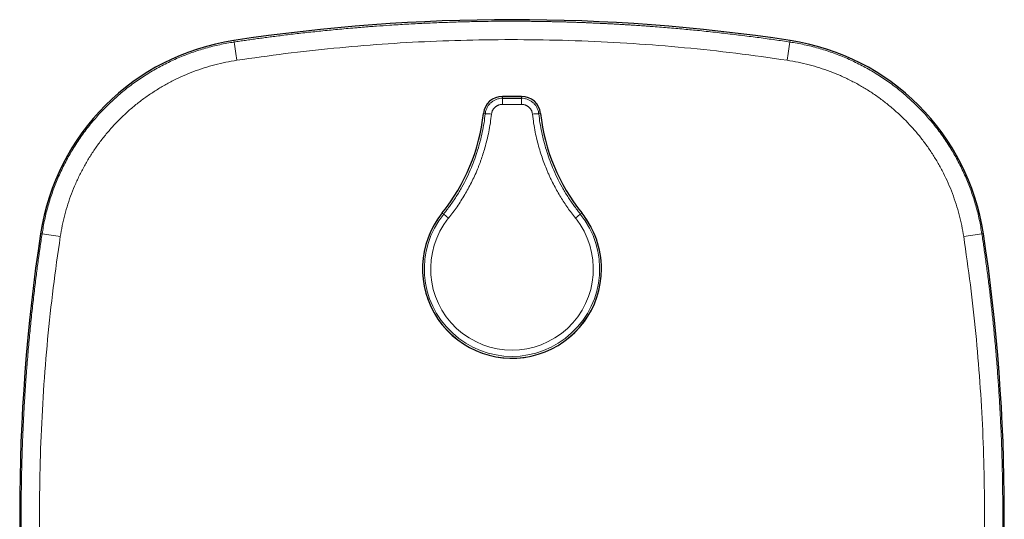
# Model space of a CAD drawing. Header units: millimetres. Extents: x 8 to 636, y 12 to 595.
# Tile 19 of 23: x 255 to 409, y 517 to 595. Entities that reach past the tile are written whole.
import ezdxf

# ---------------------------------------------------------------- set-up
doc = ezdxf.new("R2010")
doc.units = ezdxf.units.MM

msp = doc.modelspace()

# ---------------------------------------------------------------- linework, layer by layer
at = {"color": 8, "linetype": 'Continuous', "lineweight": 0}
for p, q in [((288.53, 591.5), (288.49, 591.74)), ((375.47, 591.5), (375.51, 591.74)), ((330.5, 582.7), (330.5, 582.99)), ((333.5, 582.99), (330.5, 582.99)), ((330.5, 582.99), (330.5, 582.99)), ((333.5, 582.7), (333.5, 582.99)), ((333.5, 582.99), (333.5, 582.99)), ((327.81, 580.29), (327.53, 580.32)), ((327.53, 580.32), (327.53, 580.32)), ((336.19, 580.29), (336.47, 580.32)), ((336.47, 580.32), (336.47, 580.32)), ((321.32, 564.58), (321.09, 564.76)), ((321.09, 564.76), (321.09, 564.76)), ((322.08, 563.96), (321.32, 564.58)), ((341.92, 563.96), (342.68, 564.58)), ((342.68, 564.58), (342.91, 564.76)), ((342.91, 564.76), (342.91, 564.76)), ((258.5, 561.47), (258.26, 561.51)), ((405.5, 561.47), (405.74, 561.51))]:
    msp.add_line(p, q, dxfattribs=at)
at = {"color": 7, "linetype": 'Continuous', "lineweight": 30}
msp.add_line((333.5, 582.99), (330.5, 582.99), dxfattribs=at)
at = {"color": 7, "linetype": 'Continuous', "lineweight": 30, "flags": 128}
msp.add_lwpolyline([(330.5, 582.7), (330.87, 582.7), (331.25, 582.7), (331.62, 582.7), (332, 582.7), (332.37, 582.7), (332.75, 582.7), (333.12, 582.7), (333.5, 582.7)], dxfattribs=at)
at = {"color": 8, "linetype": 'Continuous', "lineweight": 0, "flags": 128}
msp.add_lwpolyline([(333.5, 581.75), (333.13, 581.75), (332.75, 581.75), (332.38, 581.75), (332, 581.75), (331.62, 581.75), (331.25, 581.75), (330.87, 581.75), (330.5, 581.75)], dxfattribs=at)
at = {"color": 7, "linetype": 'Continuous', "lineweight": 30}
for centre, radius, start, end in [((332, 303), 292, 81.4314, 98.5686), ((293.86, 556.14), 36, 98.5686, 171.4314), ((370.14, 556.14), 36, 8.5686, 81.4314), ((330.5, 580), 2.99, 90, 173.8272), ((333.5, 580), 2.99, 6.1728, 90), ((297.69, 583.55), 30.01, 321.237, 353.8272), ((366.31, 583.55), 30.01, 186.1728, 218.763), ((332, 556), 13.99, 141.237, 0), ((332, 556), 13.99, 0, 38.763), ((547, 518), 292, 171.4314, 188.5686), ((117, 518), 292, 351.4314, 8.5686)]:
    msp.add_arc(centre, radius, start, end, dxfattribs=at)
at = {"color": 8, "linetype": 'Continuous', "lineweight": 0}
for centre, radius, start, end in [((628.97, 640.55), 343.95, 188.1987, 188.6788), ((-3.11, 646.3), 382.52, 351.3322, 351.764), ((330.5, 580), 2.99, 90, 173.8272), ((428.46, 581.97), 97.97, 179.5702, 180.1299), ((333.5, 580), 2.99, 6.1728, 90), ((235.54, 581.97), 97.97, 359.8701, 0.4298), ((297.69, 583.55), 30.01, 321.237, 353.8272), ((327.87, 573.76), 6.53, 81.7619, 90.4687), ((336.13, 573.76), 6.53, 89.5313, 98.2381), ((366.31, 583.55), 30.01, 186.1728, 218.763), ((332, 556), 13.99, 141.237, 38.763), ((332, 556), 13.7, 141.237, 38.763), ((332, 556), 12.72, 141.237, 38.763), ((210.64, 228.93), 335.97, 81.3187, 81.8098), ((449.71, 253.09), 311.53, 98.1583, 98.6878)]:
    msp.add_arc(centre, radius, start, end, dxfattribs=at)
for points, knots in [([(288.53, 591.5), (288.82, 591.54), (289.42, 591.63), (290.33, 591.77), (291.25, 591.9), (292.2, 592.03), (293.17, 592.16), (294.16, 592.29), (295.21, 592.43), (296.32, 592.57), (297.49, 592.71), (298.68, 592.85), (299.9, 592.99), (301.15, 593.12), (302.43, 593.26), (303.73, 593.38), (305.05, 593.51), (306.41, 593.63), (307.45, 593.72), (308.16, 593.78), (308.55, 593.81), (308.94, 593.84), (309.33, 593.87), (309.72, 593.91), (310.1, 593.93), (310.46, 593.96), (311.38, 594.03), (313.07, 594.15), (315.54, 594.3), (318.22, 594.44), (320.9, 594.55), (323.47, 594.64), (325.94, 594.7), (328.2, 594.74), (329.98, 594.75), (331.11, 594.76), (331.61, 594.76), (331.81, 594.76), (331.88, 594.76), (331.9, 594.76), (331.92, 594.76), (331.94, 594.76), (331.96, 594.76), (331.98, 594.76), (332.02, 594.76), (332.08, 594.76), (332.17, 594.76), (332.27, 594.76), (332.4, 594.76), (332.55, 594.76), (332.73, 594.76), (332.94, 594.76), (333.16, 594.75), (333.41, 594.75), (333.67, 594.75), (333.94, 594.75), (334.23, 594.75), (334.54, 594.75), (334.87, 594.74), (335.24, 594.74), (335.65, 594.73), (336.09, 594.73), (336.57, 594.72), (337.06, 594.71), (337.58, 594.7), (338.13, 594.69), (338.69, 594.68), (339.25, 594.67), (339.82, 594.65), (340.41, 594.64), (341.02, 594.62), (341.65, 594.6), (342.18, 594.58), (342.61, 594.56), (342.89, 594.55), (343.15, 594.54), (343.38, 594.54), (343.61, 594.53), (343.83, 594.52), (344.18, 594.5), (344.66, 594.48), (345.29, 594.45), (345.95, 594.42), (346.62, 594.39), (347.3, 594.36), (347.99, 594.32), (348.69, 594.28), (349.36, 594.24), (350.01, 594.2), (350.63, 594.16), (351.21, 594.12), (351.74, 594.09), (352.23, 594.06), (352.64, 594.03), (353, 594), (353.28, 593.98), (353.47, 593.97), (353.57, 593.96), (353.6, 593.96), (353.63, 593.95), (353.65, 593.95), (353.68, 593.95), (353.71, 593.95), (354.16, 593.91), (355.04, 593.85), (356.33, 593.74), (357.6, 593.63), (358.86, 593.52), (360.09, 593.4), (361.38, 593.28), (362.71, 593.14), (364.09, 592.99), (365.44, 592.83), (366.78, 592.68), (368.09, 592.52), (369.39, 592.35), (370.66, 592.19), (371.9, 592.02), (373.12, 591.85), (374.3, 591.68), (375.08, 591.56), (375.47, 591.5)], [0, 0, 0, 0, 0.010236, 0.02072, 0.031451, 0.04243, 0.053656, 0.06513, 0.076851, 0.090031, 0.10351, 0.117288, 0.131366, 0.145744, 0.160421, 0.175398, 0.190674, 0.20625, 0.222125, 0.226543, 0.230984, 0.235448, 0.239934, 0.244443, 0.248974, 0.253048, 0.256832, 0.280617, 0.31133, 0.342044, 0.372757, 0.403471, 0.430499, 0.457527, 0.481312, 0.491777, 0.496382, 0.498408, 0.498635, 0.498863, 0.49909, 0.499317, 0.499545, 0.499772, 0.5, 0.500815, 0.501828, 0.50304, 0.504451, 0.506267, 0.508331, 0.510645, 0.513208, 0.51602, 0.519081, 0.522195, 0.525531, 0.529088, 0.532866, 0.536866, 0.541698, 0.546817, 0.552225, 0.55792, 0.563903, 0.570175, 0.576734, 0.582999, 0.589507, 0.596256, 0.603247, 0.610481, 0.617956, 0.62163, 0.625129, 0.627784, 0.630419, 0.633034, 0.635629, 0.638204, 0.645182, 0.652008, 0.659938, 0.667654, 0.675155, 0.683419, 0.691406, 0.699117, 0.706551, 0.713708, 0.720589, 0.726415, 0.732027, 0.737424, 0.740869, 0.744221, 0.747093, 0.747411, 0.747728, 0.748044, 0.748359, 0.748674, 0.748987, 0.749299, 0.764371, 0.779225, 0.793863, 0.808283, 0.822486, 0.836472, 0.852677, 0.868581, 0.884182, 0.899483, 0.914784, 0.929772, 0.944445, 0.958805, 0.972851, 0.986582, 1, 1, 1, 1]), ([(258.5, 561.47), (258.63, 562.22), (258.88, 563.71), (259.44, 565.92), (260.13, 568.09), (260.96, 570.2), (261.92, 572.27), (263, 574.26), (264.22, 576.19), (265.55, 578.03), (267, 579.78), (268.56, 581.44), (270.22, 583), (271.97, 584.45), (273.81, 585.78), (275.74, 587), (277.73, 588.08), (279.8, 589.04), (281.91, 589.87), (284.08, 590.56), (286.29, 591.12), (287.78, 591.37), (288.53, 591.5)], [0, 0, 0, 0, 0.05, 0.1, 0.15, 0.2, 0.25, 0.3, 0.35, 0.4, 0.45, 0.5, 0.55, 0.6, 0.65, 0.7, 0.75, 0.8, 0.85, 0.9, 0.95, 1, 1, 1, 1]), ([(375.05, 588.65), (372.37, 589.03), (367.02, 589.79), (358.98, 590.65), (350.95, 591.3), (342.91, 591.71), (334.87, 591.9), (326.99, 591.87), (319.26, 591.63), (311.68, 591.2), (304.1, 590.56), (296.52, 589.73), (291.48, 589.01), (288.95, 588.65)], [0, 0, 0, 0, 0.093878, 0.187414, 0.280692, 0.373792, 0.466795, 0.559773, 0.647469, 0.735267, 0.823239, 0.911459, 1, 1, 1, 1]), ([(375.47, 591.5), (376.22, 591.37), (377.71, 591.12), (379.92, 590.56), (382.09, 589.87), (384.2, 589.04), (386.27, 588.08), (388.26, 587), (390.19, 585.78), (392.03, 584.45), (393.78, 583), (395.44, 581.44), (397, 579.78), (398.45, 578.03), (399.78, 576.19), (401, 574.26), (402.08, 572.27), (403.04, 570.2), (403.87, 568.09), (404.56, 565.92), (405.12, 563.71), (405.37, 562.22), (405.5, 561.47)], [0, 0, 0, 0, 0.0500001, 0.1000002, 0.1500003, 0.2000003, 0.2500004, 0.3000004, 0.3500005, 0.4000005, 0.4500005, 0.5000005, 0.5500005, 0.6000005, 0.6500005, 0.7000004, 0.7500004, 0.8000003, 0.8500003, 0.9000002, 0.9500001, 1, 1, 1, 1]), ([(288.95, 588.65), (288.38, 588.55), (287.23, 588.36), (285.53, 587.96), (283.85, 587.47), (282.2, 586.89), (280.58, 586.23), (279.01, 585.49), (277.48, 584.66), (276, 583.76), (274.56, 582.78), (273.18, 581.72), (271.85, 580.59), (270.59, 579.38), (269.39, 578.12), (268.26, 576.79), (267.2, 575.41), (266.22, 573.98), (265.32, 572.49), (264.49, 570.95), (263.75, 569.37), (263.09, 567.77), (262.52, 566.13), (262.03, 564.46), (261.63, 562.77), (261.44, 561.62), (261.35, 561.05)], [0, 0, 0, 0, 0.0417228, 0.0835223, 0.1253625, 0.1672048, 0.2090107, 0.2507424, 0.2923257, 0.333787, 0.3752424, 0.4168781, 0.4586958, 0.5005344, 0.5422475, 0.5838404, 0.6253828, 0.666945, 0.7085976, 0.7504113, 0.792182, 0.8337322, 0.8751749, 0.9166242, 0.9581946, 1, 1, 1, 1]), ([(402.65, 561.05), (402.56, 561.62), (402.37, 562.77), (401.96, 564.47), (401.47, 566.15), (400.9, 567.8), (400.23, 569.42), (399.49, 570.99), (398.66, 572.52), (397.76, 574), (396.78, 575.44), (395.72, 576.82), (394.59, 578.15), (393.38, 579.41), (392.12, 580.61), (390.79, 581.74), (389.41, 582.8), (387.98, 583.78), (386.49, 584.68), (384.95, 585.51), (383.37, 586.25), (381.76, 586.91), (380.13, 587.48), (378.46, 587.96), (376.77, 588.36), (375.62, 588.55), (375.05, 588.65)], [0, 0, 0, 0, 0.041724, 0.083525, 0.1253667, 0.1672107, 0.2090183, 0.2507517, 0.2923364, 0.3337992, 0.375256, 0.4168927, 0.4587113, 0.5005505, 0.5422634, 0.5838551, 0.6253958, 0.6669558, 0.708606, 0.7504175, 0.7921861, 0.8337346, 0.875176, 0.9166245, 0.9581946, 1, 1, 1, 1]), ([(327.81, 580.29), (327.84, 580.45), (327.89, 580.78), (328.08, 581.24), (328.35, 581.66), (328.68, 582.02), (329.08, 582.32), (329.53, 582.54), (330.01, 582.68), (330.34, 582.7), (330.5, 582.7)], [0, 0, 0, 0, 0.12498, 0.249966, 0.374957, 0.499954, 0.624957, 0.749966, 0.87498, 1, 1, 1, 1]), ([(333.5, 582.7), (333.66, 582.7), (333.99, 582.68), (334.47, 582.54), (334.92, 582.32), (335.32, 582.02), (335.65, 581.66), (335.92, 581.24), (336.11, 580.78), (336.16, 580.45), (336.19, 580.29)], [0, 0, 0, 0, 0.12502, 0.250034, 0.375043, 0.500046, 0.625043, 0.750034, 0.87502, 1, 1, 1, 1]), ([(330.5, 581.75), (330.46, 581.75), (330.37, 581.74), (330.25, 581.73), (330.13, 581.71), (330, 581.68), (329.89, 581.63), (329.77, 581.59), (329.66, 581.53), (329.55, 581.46), (329.45, 581.39), (329.36, 581.31), (329.27, 581.22), (329.18, 581.13), (329.11, 581.03), (329.04, 580.93), (328.98, 580.82), (328.92, 580.71), (328.88, 580.59), (328.84, 580.47), (328.82, 580.35), (328.81, 580.26), (328.8, 580.22)], [0, 0, 0, 0, 0.050193, 0.100129, 0.150027, 0.200109, 0.250596, 0.300626, 0.350394, 0.400129, 0.450064, 0.500432, 0.55065, 0.600488, 0.650199, 0.700035, 0.750247, 0.800062, 0.849983, 0.900336, 0.950385, 1, 1, 1, 1]), ([(335.2, 580.22), (335.19, 580.26), (335.18, 580.35), (335.16, 580.47), (335.12, 580.59), (335.08, 580.71), (335.02, 580.82), (334.96, 580.93), (334.89, 581.03), (334.82, 581.13), (334.73, 581.22), (334.64, 581.31), (334.55, 581.39), (334.45, 581.46), (334.34, 581.53), (334.23, 581.59), (334.11, 581.64), (333.99, 581.68), (333.87, 581.71), (333.75, 581.73), (333.63, 581.74), (333.54, 581.75), (333.5, 581.75)], [0, 0, 0, 0, 0.049861, 0.099585, 0.149435, 0.199682, 0.250592, 0.30044, 0.350093, 0.399806, 0.449834, 0.500423, 0.550416, 0.600158, 0.649885, 0.699833, 0.750229, 0.800336, 0.850146, 0.899879, 0.949757, 1, 1, 1, 1]), ([(321.32, 564.58), (321.66, 565.02), (322.35, 565.91), (323.29, 567.31), (324.17, 568.77), (324.96, 570.29), (325.62, 571.77), (326.18, 573.2), (326.64, 574.57), (327.04, 575.97), (327.37, 577.39), (327.64, 578.83), (327.75, 579.8), (327.81, 580.29)], [0, 0, 0, 0, 0.097479, 0.195514, 0.294107, 0.393259, 0.492971, 0.576497, 0.660414, 0.744721, 0.829421, 0.914514, 1, 1, 1, 1]), ([(328.8, 580.22), (328.74, 579.75), (328.63, 578.81), (328.38, 577.46), (328.1, 576.18), (327.79, 575.01), (327.47, 573.96), (327.22, 573.23), (327.05, 572.75), (326.96, 572.51), (326.87, 572.28), (326.78, 572.04), (326.69, 571.81), (326.48, 571.31), (326.15, 570.53), (325.66, 569.52), (325.15, 568.55), (324.61, 567.6), (324.03, 566.66), (323.42, 565.73), (322.77, 564.83), (322.31, 564.25), (322.08, 563.96)], [0, 0, 0, 0, 0.080883, 0.158016, 0.231562, 0.301673, 0.360651, 0.417199, 0.431625, 0.445895, 0.460013, 0.473982, 0.487805, 0.501484, 0.566564, 0.629411, 0.690464, 0.750261, 0.813925, 0.875874, 0.937418, 1, 1, 1, 1]), ([(341.92, 563.96), (341.71, 564.23), (341.3, 564.75), (340.71, 565.55), (340.15, 566.38), (339.62, 567.23), (339.1, 568.11), (338.59, 569.03), (338.22, 569.76), (337.98, 570.27), (337.86, 570.53), (337.74, 570.81), (337.62, 571.08), (337.5, 571.36), (337.28, 571.88), (336.97, 572.67), (336.59, 573.76), (336.24, 574.91), (335.91, 576.13), (335.62, 577.43), (335.37, 578.8), (335.26, 579.74), (335.2, 580.22)], [0, 0, 0, 0, 0.0563981, 0.1118756, 0.1675034, 0.2242719, 0.2800432, 0.3398771, 0.4011768, 0.4175355, 0.4340349, 0.450682, 0.4674833, 0.4844451, 0.5015731, 0.5629016, 0.6272086, 0.6947074, 0.7655759, 0.8399739, 0.9180584, 1, 1, 1, 1]), ([(336.19, 580.29), (336.25, 579.8), (336.36, 578.83), (336.63, 577.39), (336.96, 575.97), (337.36, 574.57), (337.82, 573.2), (338.38, 571.77), (339.04, 570.29), (339.83, 568.77), (340.71, 567.31), (341.65, 565.91), (342.34, 565.02), (342.68, 564.58)], [0, 0, 0, 0, 0.085486, 0.170579, 0.255279, 0.339586, 0.423503, 0.507029, 0.606741, 0.705893, 0.804486, 0.902521, 1, 1, 1, 1]), ([(258.5, 474.53), (258.45, 474.87), (258.35, 475.55), (258.2, 476.58), (258.05, 477.64), (257.9, 478.73), (257.75, 479.84), (257.6, 480.97), (257.46, 482.1), (257.32, 483.21), (257.19, 484.32), (257.06, 485.44), (256.94, 486.59), (256.81, 487.76), (256.69, 488.99), (256.56, 490.3), (256.43, 491.68), (256.32, 492.93), (256.23, 494.03), (256.17, 494.74), (256.13, 495.23), (256.11, 495.48), (256.09, 495.74), (256.07, 495.99), (256.06, 496.23), (255.98, 497.26), (255.85, 499.1), (255.7, 501.66), (255.57, 504.15), (255.46, 506.55), (255.38, 508.96), (255.32, 511.37), (255.27, 513.76), (255.25, 516.14), (255.24, 518.51), (255.25, 520.87), (255.28, 523.08), (255.33, 525.13), (255.38, 526.94), (255.42, 528.17), (255.44, 528.8), (255.45, 528.9), (255.45, 528.98), (255.45, 529.04), (255.45, 529.11), (255.46, 529.21), (255.46, 529.34), (255.47, 529.55), (255.48, 529.82), (255.5, 530.15), (255.51, 530.5), (255.53, 530.88), (255.55, 531.27), (255.56, 531.68), (255.58, 532.11), (255.61, 532.54), (255.63, 533), (255.65, 533.47), (255.68, 533.98), (255.71, 534.51), (255.74, 535.08), (255.78, 535.67), (255.82, 536.28), (255.86, 536.91), (255.9, 537.54), (255.94, 538.16), (255.98, 538.78), (256.02, 539.29), (256.05, 539.69), (256.07, 539.95), (256.09, 540.19), (256.11, 540.42), (256.16, 541.1), (256.25, 542.2), (256.38, 543.73), (256.51, 545.22), (256.65, 546.67), (256.8, 548.08), (256.94, 549.47), (257.1, 550.84), (257.25, 552.18), (257.41, 553.49), (257.57, 554.75), (257.72, 555.95), (257.87, 557.09), (258.03, 558.22), (258.18, 559.32), (258.34, 560.4), (258.45, 561.12), (258.5, 561.47)], [0, 0, 0, 0, 0.0117146, 0.0237073, 0.035978, 0.0485267, 0.0613534, 0.0744581, 0.0878409, 0.1003527, 0.1130981, 0.1260772, 0.1392898, 0.1527361, 0.166416, 0.1820148, 0.1979067, 0.2140916, 0.2249342, 0.2359045, 0.2387987, 0.2417017, 0.2446135, 0.247534, 0.2503939, 0.2528872, 0.2832436, 0.3136, 0.3411967, 0.3687935, 0.3963902, 0.423987, 0.4515837, 0.4786877, 0.5057957, 0.5329187, 0.5600417, 0.5816927, 0.6033438, 0.6223967, 0.6237939, 0.6251396, 0.6258517, 0.6265792, 0.6273223, 0.6280807, 0.6299297, 0.6318646, 0.6353974, 0.6391847, 0.6432267, 0.6475234, 0.6520747, 0.6568806, 0.6616451, 0.666636, 0.6718533, 0.677297, 0.682967, 0.689228, 0.6957437, 0.702514, 0.709539, 0.7168186, 0.7243528, 0.7311936, 0.7382315, 0.7454667, 0.748946, 0.7518754, 0.7545511, 0.7572205, 0.7598837, 0.7777337, 0.7952977, 0.8125756, 0.8291298, 0.8454127, 0.8614242, 0.8771643, 0.8926331, 0.9078306, 0.9227567, 0.9362006, 0.9494165, 0.9624044, 0.9751643, 0.9876961, 1, 1, 1, 1]), ([(261.35, 561.05), (260.97, 558.37), (260.2, 553.03), (259.34, 544.98), (258.69, 536.91), (258.27, 528.83), (258.08, 520.74), (258.11, 512.8), (258.36, 505.04), (258.81, 497.47), (259.45, 489.93), (260.28, 482.42), (260.99, 477.44), (261.35, 474.95)], [0, 0, 0, 0, 0.093782, 0.187433, 0.281026, 0.374636, 0.468338, 0.562069, 0.650103, 0.737841, 0.825356, 0.912719, 1, 1, 1, 1]), ([(402.65, 474.95), (403.03, 477.59), (403.79, 482.87), (404.64, 490.84), (405.29, 498.84), (405.72, 506.88), (405.92, 514.96), (405.89, 522.89), (405.65, 530.68), (405.21, 538.29), (404.57, 545.9), (403.74, 553.49), (403.01, 558.53), (402.65, 561.05)], [0, 0, 0, 0, 0.092554, 0.18522, 0.278075, 0.3712, 0.464675, 0.558444, 0.646756, 0.735, 0.823244, 0.911556, 1, 1, 1, 1]), ([(405.5, 561.47), (405.55, 561.13), (405.65, 560.45), (405.8, 559.42), (405.95, 558.35), (406.1, 557.27), (406.25, 556.16), (406.4, 555.03), (406.54, 553.9), (406.68, 552.79), (406.81, 551.68), (406.94, 550.56), (407.06, 549.41), (407.19, 548.24), (407.31, 547.01), (407.44, 545.7), (407.57, 544.32), (407.68, 543.07), (407.77, 541.97), (407.83, 541.26), (407.87, 540.77), (407.89, 540.52), (407.91, 540.26), (407.93, 540.01), (407.94, 539.77), (408.02, 538.74), (408.15, 536.9), (408.3, 534.34), (408.43, 531.85), (408.54, 529.45), (408.62, 527.04), (408.68, 524.63), (408.73, 522.24), (408.75, 519.86), (408.76, 517.49), (408.75, 515.13), (408.72, 512.92), (408.67, 510.87), (408.62, 509.06), (408.58, 507.83), (408.56, 507.2), (408.55, 507.1), (408.55, 507.02), (408.55, 506.96), (408.55, 506.89), (408.54, 506.79), (408.54, 506.66), (408.53, 506.45), (408.52, 506.18), (408.5, 505.85), (408.49, 505.49), (408.47, 505.12), (408.45, 504.72), (408.44, 504.31), (408.42, 503.89), (408.39, 503.45), (408.37, 503), (408.35, 502.52), (408.32, 502.02), (408.29, 501.48), (408.26, 500.91), (408.22, 500.33), (408.18, 499.71), (408.14, 499.08), (408.1, 498.45), (408.06, 497.83), (408.02, 497.22), (407.98, 496.71), (407.95, 496.31), (407.93, 496.05), (407.91, 495.81), (407.89, 495.58), (407.84, 494.9), (407.75, 493.8), (407.62, 492.27), (407.49, 490.78), (407.35, 489.33), (407.2, 487.92), (407.06, 486.53), (406.9, 485.16), (406.75, 483.82), (406.59, 482.51), (406.43, 481.25), (406.28, 480.05), (406.13, 478.91), (405.97, 477.78), (405.82, 476.68), (405.66, 475.6), (405.55, 474.88), (405.5, 474.53)], [0, 0, 0, 0, 0.011716, 0.02371, 0.035981, 0.048531, 0.061358, 0.074463, 0.087846, 0.100358, 0.113104, 0.126083, 0.139295, 0.152741, 0.166421, 0.182019, 0.19791, 0.214094, 0.224936, 0.235906, 0.2388, 0.241702, 0.244614, 0.247534, 0.250394, 0.252887, 0.283244, 0.3136, 0.341197, 0.368793, 0.39639, 0.423987, 0.451584, 0.478688, 0.505796, 0.532919, 0.560042, 0.581693, 0.603344, 0.622397, 0.623794, 0.62514, 0.625855, 0.626586, 0.627333, 0.628094, 0.62995, 0.631892, 0.635435, 0.639232, 0.643282, 0.647586, 0.652143, 0.656953, 0.66172, 0.666713, 0.671931, 0.677374, 0.683042, 0.6893, 0.695812, 0.702576, 0.709595, 0.716866, 0.724391, 0.731222, 0.73825, 0.745474, 0.748948, 0.751876, 0.754552, 0.757221, 0.759885, 0.777737, 0.795302, 0.812582, 0.829137, 0.84542, 0.861432, 0.877173, 0.892642, 0.907839, 0.922764, 0.936208, 0.949422, 0.962409, 0.975168, 0.987698, 1, 1, 1, 1])]:
    msp.add_open_spline(points, degree=3, knots=knots, dxfattribs=at)

doc.saveas('drawing.dxf')
